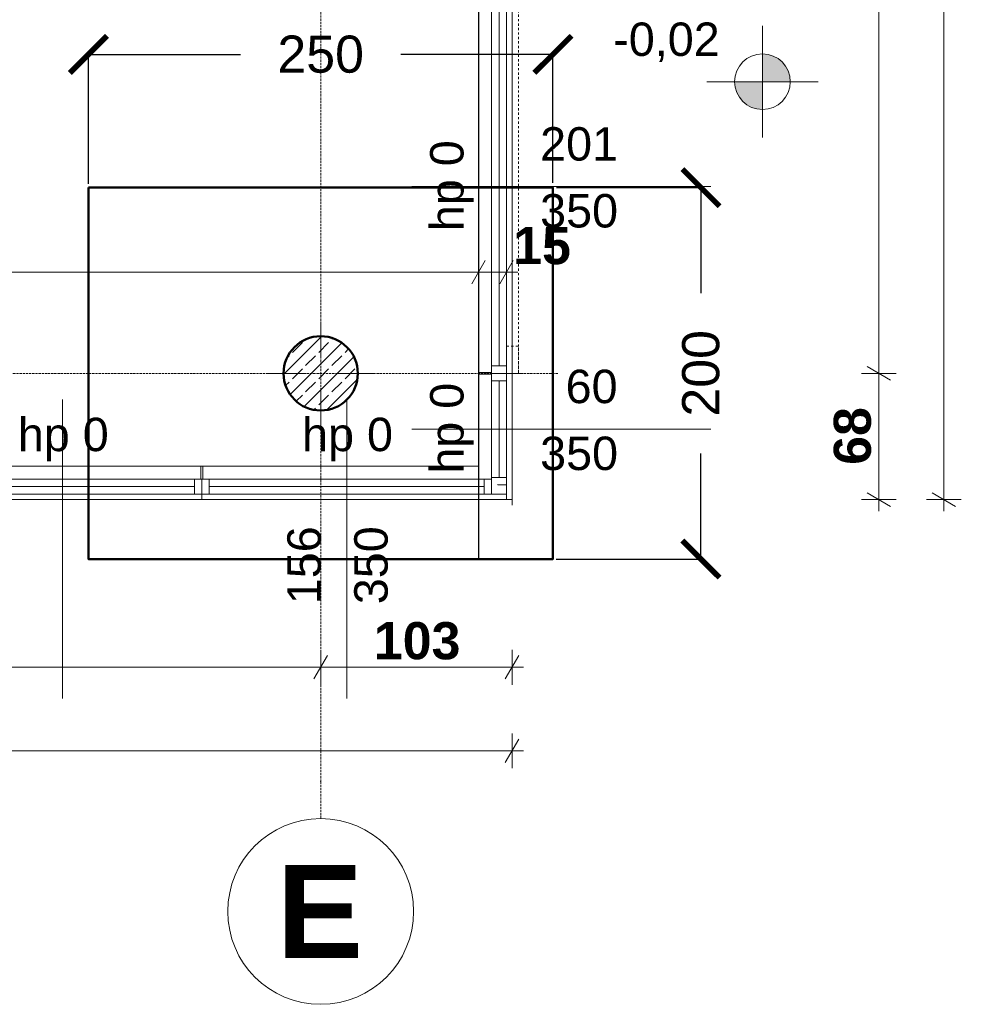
# Model space of a CAD drawing. Extents: x -7314 to 11761, y 144 to 9383.
# Tile 31 of 193: x 3151 to 3658, y 447 to 977. Entities that reach past the tile are written whole.
import ezdxf
from ezdxf.xclip import XClip

# ---------------------------------------------------------------- set-up
doc = ezdxf.new("R2010")
doc.units = 0
doc.header["$MEASUREMENT"] = 0
doc.header["$XCLIPFRAME"] = 0
for name, pattern in [('Krawędzie ukryte', [68, 48, -20]), ('Przerywana', [96, 48, -48]), ('Przerywana gęsta', [36, 24, -12]), ('Wipeout_Contour', [20000, 0, -20000])]:
    doc.linetypes.add(name, pattern=pattern)
for name, color, linetype in [('FORMA - Arch 01 - 220-A Ściany', 7, 'Continuous'), ('FORMA - Arch 01 - 299-A Wymiary Opisy wewnetrzne', 7, 'Continuous'), ('FORMA - Arch 01 - 410-K Osie', 7, 'Continuous'), ('FORMA - Arch 01 - 440-K Słupy', 7, 'Continuous'), ('FORMA - Arch 02 - Strefy', 7, 'Continuous'), ('FORMA - Arch 04 - Wymiary ogólne', 7, 'Continuous')]:
    doc.layers.add(name, color=color, linetype=linetype)
doc.styles.add('STYL_AUTOMATYCZNY_2', font='arial.ttf')
doc.styles.add('STYL_AUTOMATYCZNY_6', font='arial.ttf')
doc.styles.add('STYL_AUTOMATYCZNY_8', font='arial.ttf')
doc.styles.add('STYL_AUTOMATYCZNY_9', font='arial.ttf')
doc.dimstyles.get("Standard").update_dxf_attribs({"dimtxt": 0.18, "dimasz": 0.18, "dimexe": 0.18, "dimexo": 0.0625, "dimgap": 0.09, "dimtad": 0, "dimtih": 1, "dimtoh": 1, "dimdec": 4, "dimzin": 0, "dimdsep": 46, "dimtxsty": 'Standard', "dimcen": 0.09, "dimadec": 0, "dimazin": 0, "dimtfac": 1, "dimtdec": 4, "dimtofl": 0, "dimtmove": 0, "dimatfit": 3, "dimfxl": 1, "dimtolj": 1, "dimtzin": 0, "dimarcsym": 0})
pattern_1 = [(45, (4185.3, -5972.398), (-17.67767, 17.67767), []), (45, (4181.764, -5968.863), (-17.67767, 17.67767), []), (45, (4178.229, -5965.327), (-17.67767, 17.67767), [])]
pattern_2 = [(0, (4185.3, -5972.398), (0, 17.32051), [0, -10]), (0, (4190.3, -5963.738), (0, 17.32051), [0, -10])]

# ---------------------------------------------------------------- blocks, each defined once
blk = doc.blocks.new('Rysunek_1_1', base_point=(4185.3, -5972.4))
at = {"layer": 'FORMA - Arch 01 - 299-A Wymiary Opisy wewnetrzne', "linetype": 'Continuous', "lineweight": 5}
for points in [[(3550.84, 943.96), (3565.84, 943.96), (3564.7, 949.7), (3561.44, 954.57), (3556.58, 957.82), (3550.84, 958.96)], [(3550.84, 943.96), (3535.84, 943.96), (3536.98, 938.22), (3540.23, 933.35), (3545.1, 930.1), (3550.84, 928.96)]]:
    blk.add_hatch(color=7, dxfattribs=at).paths.add_polyline_path(points)
at = {"color": 7, "linetype": 'Continuous', "lineweight": 13, "ltscale": 0.025}
for p, q in [((3249.04, 718.9), (3249.04, 721.9)), ((3099.04, 718.9), (3249.04, 718.9))]:
    blk.add_line(p, q, dxfattribs=at)
at = {"color": 7, "linetype": 'Przerywana', "lineweight": 13, "ltscale": 0.025, "flags": 128}
for points in [[(3413.03, 1388.12), (3413.02, 786.9), (3419.58, 786.9)], [(3419.58, 786.9), (3419.59, 1388.12)]]:
    blk.add_lwpolyline(points, dxfattribs=at)
blk.add_lwpolyline([(3413.02, 786.9), (3419.58, 786.9), (3419.58, 801.56), (3413.02, 801.56)], close=True, dxfattribs=at)
at = {"layer": 'FORMA - Arch 01 - 220-A Ściany', "color": 7, "linetype": 'Continuous', "lineweight": 13, "ltscale": 0.025}
for p, q in [((3416.04, 988.12), (3416.04, 786.9)), ((3416.04, 786.9), (3413.04, 786.9)), ((3416.04, 715.9), (3416.04, 786.9))]:
    blk.add_line(p, q, dxfattribs=at)
at = {"layer": 'FORMA - Arch 01 - 220-A Ściany', "color": 7, "linetype": 'Przerywana gęsta', "lineweight": 13, "ltscale": 0.025}
blk.add_line((3413.04, 718.9), (3413.04, 786.9), dxfattribs=at)
at = {"layer": 'FORMA - Arch 01 - 299-A Wymiary Opisy wewnetrzne', "color": 7, "linetype": 'Continuous', "lineweight": 5, "ltscale": 0.025}
for p, q in [((3550.84, 913.96), (3550.84, 973.96)), ((3520.84, 943.96), (3580.84, 943.96))]:
    blk.add_line(p, q, dxfattribs=at)
blk.add_circle((3550.84, 943.96), 15, dxfattribs=at)
at = {"layer": 'FORMA - Arch 01 - 410-K Osie', "color": 7, "linetype": 'Krawędzie ukryte', "lineweight": 13, "ltscale": 0.025}
for p, q in [((3420.76, 786.9), (3440.7, 786.9)), ((3313.04, 567.07), (3313.04, 547.14))]:
    blk.add_line(p, q, dxfattribs=at)
at = {"layer": 'FORMA - Arch 01 - 410-K Osie', "color": 7, "linetype": 'Continuous', "lineweight": 13, "ltscale": 0.025}
blk.add_circle((3313.04, 497.14), 50, dxfattribs=at)
at = {"layer": 'FORMA - Arch 01 - 410-K Osie', "color": 7, "linetype": 'Krawędzie ukryte', "lineweight": 13, "ltscale": 0.025}
blk.add_point((3313.04, 567.07), dxfattribs=at)
blk.add_point((3313.04, 567.07), dxfattribs=at)
at = {"layer": 'FORMA - Arch 04 - Wymiary ogólne', "color": 154, "linetype": 'Continuous', "lineweight": 13, "ltscale": 0.025}
for p, q in [((3648.5, 718.9), (3648.5, 5986.9)), ((3613.5, 786.9), (3613.5, 1386.9)), ((3398.04, 850.79), (3398.04, 832.04)), ((3394.43, 835.17), (3401.65, 847.67)), ((3398.04, 841.42), (2820.61, 841.42)), ((3607.25, 790.51), (3619.75, 783.29)), ((3622.87, 786.9), (3604.12, 786.9)), ((3613.5, 718.9), (3613.5, 786.9)), ((3607.25, 722.51), (3619.75, 715.29)), ((3642.25, 722.51), (3654.75, 715.29)), ((3622.87, 718.9), (3604.12, 718.9)), ((3613.5, 712.78), (3613.5, 718.9)), ((3657.87, 718.9), (3639.12, 718.9)), ((3648.5, 712.78), (3648.5, 718.9)), ((3313.04, 638), (3313.04, 619.25)), ((3416.04, 638), (3416.04, 619.25)), ((3309.43, 622.38), (3316.65, 634.88)), ((3412.43, 622.38), (3419.65, 634.88)), ((3313.04, 628.63), (914.04, 628.63)), ((3416.04, 628.63), (3313.04, 628.63)), ((3422.16, 628.63), (3416.04, 628.63)), ((3412.43, 577.38), (3419.65, 589.88)), ((3416.04, 593), (3416.04, 574.25)), ((3416.04, 583.63), (899.04, 583.63)), ((3422.16, 583.63), (3416.04, 583.63))]:
    blk.add_line(p, q, dxfattribs=at)
at = {"color": 7, "linetype": 'Continuous', "lineweight": 13, "insert": (3150.02, 739.57), "char_height": 18, "attachment_point": 7, "style": 'STYL_AUTOMATYCZNY_2'}
blk.add_mtext('\\A1;{\\pql;\\pt0;\\fArial|b0|i0|c238|p0;\\W1.000000;hp 0\\fArial|b0|i0|c238|p0;\\W1.000000;\\A1{\\H.66x;\\S^  ;}\\fArial|b0|i0|c238|p0;\\W1.000000;\\fArial|b0|i0|c238|p0;\\W1.000000;}', dxfattribs=at)
at = {"layer": 'FORMA - Arch 01 - 220-A Ściany', "color": 7, "linetype": 'Continuous', "lineweight": 13, "char_height": 18, "attachment_point": 7, "style": 'STYL_AUTOMATYCZNY_2'}
for s, insert in [('\\A1;{\\pql;\\pt0;\\fArial|b0|i0|c238|p0;\\W1.000000;201\\fArial|b0|i0|c238|p0;\\W1.000000;\\A1{\\H.66x;\\S^  ;}\\fArial|b0|i0|c238|p0;\\W1.000000;\\fArial|b0|i0|c238|p0;\\W1.000000;}', (3431.16, 896.21)), ('\\A1;{\\pql;\\pt0;\\fArial|b0|i0|c238|p0;\\W1.000000;350\\fArial|b0|i0|c238|p0;\\W1.000000;\\A1{\\H.66x;\\S^  ;}\\fArial|b0|i0|c238|p0;\\W1.000000;\\fArial|b0|i0|c238|p0;\\W1.000000;}', (3431.16, 860.19)), ('\\A1;{\\pql;\\pt0;\\fArial|b0|i0|c238|p0;\\W1.000000;60\\fArial|b0|i0|c238|p0;\\W1.000000;\\A1{\\H.66x;\\S^  ;}\\fArial|b0|i0|c238|p0;\\W1.000000;\\fArial|b0|i0|c238|p0;\\W1.000000;}', (3444.89, 765.6)), ('\\A1;{\\pql;\\pt0;\\fArial|b0|i0|c238|p0;\\W1.000000;350\\fArial|b0|i0|c238|p0;\\W1.000000;\\A1{\\H.66x;\\S^  ;}\\fArial|b0|i0|c238|p0;\\W1.000000;\\fArial|b0|i0|c238|p0;\\W1.000000;}', (3431.16, 729.58))]:
    blk.add_mtext(s, dxfattribs=dict(at, insert=insert))
at = {"layer": 'FORMA - Arch 01 - 220-A Ściany', "color": 7, "linetype": 'Continuous', "lineweight": 13, "insert": (3395.37, 863.48), "char_height": 18, "attachment_point": 7, "rotation": 90, "style": 'STYL_AUTOMATYCZNY_2'}
blk.add_mtext('\\A1;{\\pql;\\pt0;\\fArial|b0|i0|c238|p0;\\W1.000000;hp 0\\fArial|b0|i0|c238|p0;\\W1.000000;\\A1{\\H.66x;\\S^  ;}\\fArial|b0|i0|c238|p0;\\W1.000000;\\fArial|b0|i0|c238|p0;\\W1.000000;}', dxfattribs=at)
at = {"layer": 'FORMA - Arch 01 - 299-A Wymiary Opisy wewnetrzne', "color": 7, "linetype": 'Continuous', "lineweight": 13, "insert": (3470.52, 954.48), "char_height": 18, "width": 56.2662, "attachment_point": 7, "style": 'STYL_AUTOMATYCZNY_8'}
blk.add_mtext('\\A1;{\\pql;\\fArial|b0|i0|c238|p0;\\W1.000000;-0,02}', dxfattribs=at)
at = {"layer": 'FORMA - Arch 01 - 410-K Osie', "color": 7, "linetype": 'Continuous', "lineweight": 13, "insert": (3335.91, 522.14), "char_height": 50, "attachment_point": 3, "style": 'STYL_AUTOMATYCZNY_6'}
blk.add_mtext('\\A1;{\\pqr;\\pt0;\\fArial|b1|i0|c238|p0;\\W1.000000;E}', dxfattribs=at)
at = {"layer": 'FORMA - Arch 02 - Strefy', "color": 7, "linetype": 'Continuous', "lineweight": 13, "insert": (2973.28, 1013.55), "char_height": 18, "attachment_point": 1, "style": 'STYL_AUTOMATYCZNY_2'}
blk.add_mtext('\\A1;{\\pql;\\pt0,460;\\fArial|b0|i0|c238|p0;\\W1.000000;sala sprzedaży\\fArial|b0|i0|c238|p0;\\W1.000000;\\A1{\\H.66x;\\S^  ;}\\fArial|b0|i0|c238|p0;\\W1.000000;\\fArial|b0|i0|c238|p0;\\W1.000000;\\A1{\\H.66x;\\S^  ;}}', dxfattribs=at)
at = {"layer": 'FORMA - Arch 04 - Wymiary ogólne', "color": 154, "linetype": 'Continuous', "lineweight": 13, "char_height": 20, "attachment_point": 7, "style": 'STYL_AUTOMATYCZNY_9'}
for s, insert, width in [('\\A1;{\\pql;\\fArial|b1|i0|c238|p0;\\W1.000000;15}', (3416.66, 845.42), 30.509), ('\\A1;{\\pql;\\fArial|b1|i0|c238|p0;\\W1.000000;103}', (3341.66, 632.63), 45.7634)]:
    blk.add_mtext(s, dxfattribs=dict(at, insert=insert, width=width))
at = {"layer": 'FORMA - Arch 04 - Wymiary ogólne', "color": 154, "linetype": 'Continuous', "lineweight": 13, "insert": (3609.5, 737.64), "char_height": 20, "width": 30.509, "attachment_point": 7, "rotation": 90, "style": 'STYL_AUTOMATYCZNY_9'}
blk.add_mtext('\\A1;{\\pql;\\fArial|b1|i0|c238|p0;\\W1.000000;68}', dxfattribs=at)
at = {"color": 254, "linetype": 'Wipeout_Contour', "lineweight": 0, "ltscale": 16656.157047}
blk.add_wipeout([(3249.54, 736.9), (3249.04, 736.9), (3249.04, 736.4), (3249.04, 729.9), (3249.54, 729.9)], dxfattribs=at)
at = {"color": 254, "linetype": 'Wipeout_Contour', "lineweight": 0, "ltscale": 17454.257185}
blk.add_wipeout([(3398.04, 786.9), (3398.04, 786.4), (3405.04, 786.4), (3405.04, 786.9), (3398.54, 786.9)], dxfattribs=at).dxf.layer = 'FORMA - Arch 01 - 220-A Ściany'
at = {"color": 254, "linetype": 'Wipeout_Contour', "lineweight": 0, "ltscale": 54483.820615}
blk.add_wipeout([(3333.04, 786.9), (3333.04, 786.9), (3327.18, 801.04), (3313.04, 806.9), (3313.04, 806.9), (3313.04, 806.9), (3298.9, 801.04), (3293.04, 786.9), (3293.04, 786.9), (3293.04, 786.9), (3298.9, 772.75), (3313.04, 766.9), (3313.04, 766.9), (3313.04, 766.9), (3327.18, 772.75)], dxfattribs=at).dxf.layer = 'FORMA - Arch 01 - 440-K Słupy'
at = {"linetype": 'Continuous', "lineweight": 5}
h = blk.add_hatch(dxfattribs=at)
h.set_pattern_fill('Tynk__4__0001', style=0, pattern_type=2)
h.set_pattern_definition(pattern_2)
h.paths.add_polyline_path([(3249.54, 736.9), (3249.04, 736.9), (3249.04, 736.4), (3249.04, 729.9), (3249.54, 729.9)])
at = {"layer": 'FORMA - Arch 01 - 220-A Ściany', "linetype": 'Continuous', "lineweight": 5}
h = blk.add_hatch(dxfattribs=at)
h.set_pattern_fill('Aluminium_0001', style=0, pattern_type=2)
h.set_pattern_definition(pattern_1)
h.paths.add_polyline_path([(3398.04, 786.9), (3398.04, 786.4), (3405.04, 786.4), (3405.04, 786.9), (3398.54, 786.9)])
at = {"layer": 'FORMA - Arch 01 - 440-K Słupy', "linetype": 'Continuous', "lineweight": 5}
h = blk.add_hatch(dxfattribs=at)
h.set_pattern_fill('beton_zbrojony_gęsty_0001', style=0, pattern_type=2)
h.set_pattern_definition([(45, (4185.3, -5972.398), (-7.071068, 7.071068), []), (45, (4181.764, -5968.863), (-7.071068, 7.071068), [7.5, -2.5])])
h.paths.add_polyline_path([(3333.04, 786.9, 0.414214), (3313.04, 806.9, 0.414214), (3293.04, 786.9, 0.414214), (3313.04, 766.9, 0.414214)])
at = {"layer": 'FORMA - Arch 01 - 440-K Słupy', "color": 1, "linetype": 'Continuous', "lineweight": 13, "ltscale": 0.025}
for p, q in [((3313.04, 794.9), (3313.04, 814.9)), ((3305.04, 786.9), (3285.04, 786.9)), ((3321.04, 786.9), (3341.04, 786.9)), ((3313.04, 778.9), (3313.04, 758.9))]:
    blk.add_line(p, q, dxfattribs=at)
at = {"layer": 'FORMA - Arch 01 - 440-K Słupy', "color": 7, "linetype": 'Continuous', "lineweight": 25, "ltscale": 0.025, "flags": 128}
blk.add_lwpolyline([(3333.04, 786.9, -0.414214), (3313.04, 766.9, -0.414214), (3293.04, 786.9, -0.414214), (3313.04, 806.9, -0.414214)], format="xyb", close=True, dxfattribs=at)
at = {"layer": 'FORMA - Arch 01 - 440-K Słupy', "color": 1, "linetype": 'Continuous', "lineweight": 13, "ltscale": 0.025}
blk.add_point((3313.04, 786.9), dxfattribs=at)
at = {"color": 7, "linetype": 'Continuous', "lineweight": 13, "insert": (3303.02, 739.57), "char_height": 18, "attachment_point": 7, "style": 'STYL_AUTOMATYCZNY_2'}
blk.add_mtext('\\A1;{\\pql;\\pt0;\\fArial|b0|i0|c238|p0;\\W1.000000;hp 0\\fArial|b0|i0|c238|p0;\\W1.000000;\\A1{\\H.66x;\\S^  ;}\\fArial|b0|i0|c238|p0;\\W1.000000;\\fArial|b0|i0|c238|p0;\\W1.000000;}', dxfattribs=at)
at = {"color": 254, "linetype": 'Wipeout_Contour', "lineweight": 0, "ltscale": 13944.384468}
blk.add_wipeout([(3413.04, 726.9), (3413.04, 730.9), (3405.04, 730.9), (3405.04, 726.9)], dxfattribs=at).dxf.layer = 'FORMA - Arch 01 - 220-A Ściany'
at = {"color": 254, "linetype": 'Wipeout_Contour', "lineweight": 0, "ltscale": 16653.230897}
blk.add_wipeout([(3248.54, 736.9), (3248.54, 729.9), (3249.04, 729.9), (3249.04, 736.4), (3249.04, 736.9)], dxfattribs=at)
at = {"color": 254, "linetype": 'Wipeout_Contour', "lineweight": 0, "ltscale": 17454.482406}
blk.add_wipeout([(3398.04, 786.9), (3398.54, 786.9), (3405.04, 786.9), (3405.04, 787.4), (3398.04, 787.4)], dxfattribs=at).dxf.layer = 'FORMA - Arch 01 - 220-A Ściany'
at = {"color": 254, "linetype": 'Wipeout_Contour', "lineweight": 0, "ltscale": 10458.902346}
blk.add_wipeout([(3413.04, 718.9), (3413.04, 726.9), (3405.04, 726.9)], dxfattribs=at).dxf.layer = 'FORMA - Arch 01 - 220-A Ściany'
at = {"linetype": 'Continuous', "lineweight": 5}
h = blk.add_hatch(dxfattribs=at)
h.set_pattern_fill('Tynk__4__0001', style=0, pattern_type=2)
h.set_pattern_definition(pattern_2)
h.paths.add_polyline_path([(3248.54, 736.9), (3248.54, 729.9), (3249.04, 729.9), (3249.04, 736.4), (3249.04, 736.9)])
at = {"layer": 'FORMA - Arch 01 - 220-A Ściany', "linetype": 'Continuous', "lineweight": 5}
h = blk.add_hatch(dxfattribs=at)
h.set_pattern_fill('Aluminium_0001', style=0, pattern_type=2)
h.set_pattern_definition(pattern_1)
h.paths.add_polyline_path([(3398.04, 786.9), (3398.54, 786.9), (3405.04, 786.9), (3405.04, 787.4), (3398.04, 787.4)])
at = {"color": 7, "linetype": 'Continuous', "lineweight": 13, "ltscale": 0.025}
for p, q in [((3099.54, 736.9), (3248.54, 736.9)), ((3248.54, 729.9), (3248.54, 736.9)), ((3249.04, 736.9), (3248.54, 736.9)), ((3249.04, 736.9), (3248.54, 736.9)), ((3249.04, 736.9), (3249.54, 736.9)), ((3249.04, 736.9), (3249.54, 736.9)), ((3249.54, 729.9), (3249.54, 736.9)), ((3398.04, 736.9), (3249.54, 736.9)), ((3398.04, 736.9), (3249.54, 736.9)), ((3249.04, 729.9), (3248.54, 729.9)), ((3249.04, 729.9), (3249.54, 729.9)), ((3416.04, 718.9), (3249.04, 718.9))]:
    blk.add_line(p, q, dxfattribs=at)
at = {"color": 7, "linetype": 'Przerywana gęsta', "lineweight": 13, "ltscale": 0.025}
blk.add_line((3413.04, 721.9), (3249.04, 721.9), dxfattribs=at)
at = {"layer": 'FORMA - Arch 01 - 220-A Ściany', "color": 7, "linetype": 'Continuous', "lineweight": 13, "ltscale": 0.025}
for p, q in [((3398.04, 987.62), (3398.04, 787.4)), ((3398.04, 733.9), (3398.04, 786.4)), ((3398.04, 733.9), (3398.04, 786.4)), ((3405.04, 726.9), (3413.04, 726.9))]:
    blk.add_line(p, q, dxfattribs=at)
at = {"layer": 'FORMA - Arch 01 - 220-A Ściany', "color": 7, "linetype": 'Continuous', "lineweight": 15, "ltscale": 0.025}
for p, q in [((3405.04, 787.4), (3398.04, 787.4)), ((3398.04, 786.9), (3398.04, 787.4)), ((3398.04, 786.9), (3398.04, 787.4)), ((3398.04, 786.9), (3398.04, 786.4)), ((3398.04, 786.9), (3398.04, 786.4)), ((3405.04, 786.4), (3398.04, 786.4)), ((3405.04, 786.9), (3405.04, 787.4)), ((3405.04, 786.9), (3405.04, 786.4)), ((3413.04, 718.9), (3413.04, 726.9))]:
    blk.add_line(p, q, dxfattribs=at)
at = {"layer": 'FORMA - Arch 01 - 220-A Ściany', "color": 7, "linetype": 'Continuous', "lineweight": 13, "insert": (3395.37, 732.87), "char_height": 18, "attachment_point": 7, "rotation": 90, "style": 'STYL_AUTOMATYCZNY_2'}
blk.add_mtext('\\A1;{\\pql;\\pt0;\\fArial|b0|i0|c238|p0;\\W1.000000;hp 0\\fArial|b0|i0|c238|p0;\\W1.000000;\\A1{\\H.66x;\\S^  ;}\\fArial|b0|i0|c238|p0;\\W1.000000;\\fArial|b0|i0|c238|p0;\\W1.000000;}', dxfattribs=at)
at = {"color": 254, "linetype": 'Wipeout_Contour', "lineweight": 0, "ltscale": 13324.387259}
blk.add_wipeout([(3249.04, 729.9), (3249.04, 721.9), (3253.04, 721.9), (3253.04, 729.9)], dxfattribs=at)
at = {"color": 254, "linetype": 'Wipeout_Contour', "lineweight": 0, "ltscale": 13992.93455}
blk.add_wipeout([(3405.04, 786.9), (3405.04, 782.9), (3413.04, 782.9), (3413.04, 786.9)], dxfattribs=at).dxf.layer = 'FORMA - Arch 01 - 220-A Ściany'
at = {"color": 7, "linetype": 'Continuous', "lineweight": 13, "ltscale": 0.025}
for p, q in [((3249.54, 729.9), (3249.54, 736.9)), ((3249.04, 722.4), (3249.04, 729.9)), ((3249.04, 722.4), (3249.04, 729.9)), ((3249.04, 721.9), (3249.04, 722.4)), ((3249.04, 721.9), (3249.04, 722.4)), ((3249.04, 718.9), (3249.04, 721.9))]:
    blk.add_line(p, q, dxfattribs=at)
at = {"color": 7, "linetype": 'Przerywana gęsta', "lineweight": 13, "ltscale": 0.025}
blk.add_line((3099.04, 721.9), (3249.04, 721.9), dxfattribs=at)
at = {"layer": 'FORMA - Arch 01 - 220-A Ściany', "color": 7, "linetype": 'Przerywana gęsta', "lineweight": 13, "ltscale": 0.025}
blk.add_line((3413.04, 988.12), (3413.04, 786.9), dxfattribs=at)
at = {"layer": 'FORMA - Arch 01 - 220-A Ściany', "color": 7, "linetype": 'Continuous', "lineweight": 15, "ltscale": 0.025}
for p, q in [((3405.04, 786.4), (3398.04, 786.4)), ((3412.54, 786.9), (3405.04, 786.9)), ((3412.54, 786.9), (3405.04, 786.9)), ((3413.04, 786.9), (3412.54, 786.9)), ((3413.04, 786.9), (3412.54, 786.9))]:
    blk.add_line(p, q, dxfattribs=at)
at = {"layer": 'FORMA - Arch 01 - 220-A Ściany', "color": 7, "linetype": 'Continuous', "lineweight": 13, "ltscale": 0.025}
blk.add_line((3416.04, 786.9), (3413.04, 786.9), dxfattribs=at)
at = {"color": 254, "linetype": 'Wipeout_Contour', "lineweight": 0, "ltscale": 13968.59547}
blk.add_wipeout([(3413.04, 730.9), (3413.04, 782.9), (3405.04, 782.9), (3405.04, 730.9)], dxfattribs=at).dxf.layer = 'FORMA - Arch 01 - 220-A Ściany'
at = {"layer": 'FORMA - Arch 01 - 220-A Ściany', "color": 7, "linetype": 'Continuous', "lineweight": 15, "ltscale": 0.025}
for p, q in [((3405.04, 786.9), (3405.04, 782.9)), ((3413.04, 782.9), (3413.04, 786.9)), ((3405.04, 782.9), (3413.04, 782.9)), ((3523.04, 756.9), (3362.13, 756.9)), ((3413.04, 730.9), (3405.04, 730.9)), ((3405.04, 730.9), (3405.04, 726.9)), ((3413.04, 726.9), (3413.04, 730.9))]:
    blk.add_line(p, q, dxfattribs=at)
at = {"layer": 'FORMA - Arch 01 - 220-A Ściany', "color": 7, "linetype": 'Continuous', "lineweight": 13, "ltscale": 0.025}
for p, q in [((3405.04, 782.9), (3405.04, 730.9)), ((3409.04, 730.9), (3409.04, 782.9)), ((3413.04, 730.9), (3413.04, 782.9))]:
    blk.add_line(p, q, dxfattribs=at)
at = {"color": 254, "linetype": 'Wipeout_Contour', "lineweight": 0, "ltscale": 13918.413817}
blk.add_wipeout([(3405.04, 721.9), (3405.04, 729.9), (3401.04, 729.9), (3401.04, 721.9)], dxfattribs=at)
at = {"color": 254, "linetype": 'Wipeout_Contour', "lineweight": 0, "ltscale": 13996.533146}
blk.add_wipeout([(3405.04, 786.9), (3413.04, 786.9), (3413.04, 790.9), (3405.04, 790.9)], dxfattribs=at).dxf.layer = 'FORMA - Arch 01 - 220-A Ściany'
at = {"layer": 'FORMA - Arch 01 - 220-A Ściany', "color": 7, "linetype": 'Continuous', "lineweight": 15, "ltscale": 0.025}
for p, q in [((3405.04, 787.4), (3398.04, 787.4)), ((3412.54, 786.9), (3405.04, 786.9)), ((3412.54, 786.9), (3405.04, 786.9)), ((3413.04, 786.9), (3412.54, 786.9)), ((3413.04, 786.9), (3412.54, 786.9))]:
    blk.add_line(p, q, dxfattribs=at)
at = {"layer": 'FORMA - Arch 01 - 410-K Osie', "color": 7, "linetype": 'Krawędzie ukryte', "lineweight": 13, "ltscale": 0.025}
blk.add_line((3420.76, 786.9), (587.6, 786.9), dxfattribs=at)
at = {"color": 254, "linetype": 'Wipeout_Contour', "lineweight": 0, "ltscale": 13621.383607}
blk.add_wipeout([(3401.04, 721.9), (3401.04, 729.9), (3253.04, 729.9), (3253.04, 721.9)], dxfattribs=at)
at = {"color": 254, "linetype": 'Wipeout_Contour', "lineweight": 0, "ltscale": 10452.055229}
blk.add_wipeout([(3413.04, 721.9), (3405.04, 729.9), (3405.04, 721.9)], dxfattribs=at)
at = {"color": 254, "linetype": 'Wipeout_Contour', "lineweight": 0, "ltscale": 14095.649737}
blk.add_wipeout([(3413.04, 984.12), (3405.04, 984.12), (3405.04, 790.9), (3413.04, 790.9)], dxfattribs=at).dxf.layer = 'FORMA - Arch 01 - 220-A Ściany'
at = {"color": 7, "linetype": 'Continuous', "lineweight": 15, "ltscale": 0.025}
for p, q in [((3327.04, 611.9), (3327.04, 772.81)), ((3249.04, 729.9), (3253.04, 729.9)), ((3253.04, 729.9), (3253.04, 721.9)), ((3401.04, 721.9), (3401.04, 729.9)), ((3401.04, 729.9), (3405.04, 729.9)), ((3253.04, 721.9), (3249.04, 721.9)), ((3405.04, 721.9), (3401.04, 721.9)), ((3413.04, 721.9), (3405.04, 721.9))]:
    blk.add_line(p, q, dxfattribs=at)
at = {"color": 7, "linetype": 'Continuous', "lineweight": 13, "ltscale": 0.025}
for p, q in [((3253.04, 729.9), (3401.04, 729.9)), ((3405.04, 729.9), (3405.04, 721.9)), ((3401.04, 725.9), (3253.04, 725.9)), ((3401.04, 721.9), (3253.04, 721.9))]:
    blk.add_line(p, q, dxfattribs=at)
at = {"layer": 'FORMA - Arch 01 - 220-A Ściany', "color": 7, "linetype": 'Continuous', "lineweight": 13, "ltscale": 0.025}
for p, q in [((3405.04, 790.9), (3405.04, 984.12)), ((3409.04, 984.12), (3409.04, 790.9)), ((3413.04, 984.12), (3413.04, 790.9))]:
    blk.add_line(p, q, dxfattribs=at)
at = {"layer": 'FORMA - Arch 01 - 220-A Ściany', "color": 7, "linetype": 'Continuous', "lineweight": 15, "ltscale": 0.025}
for p, q in [((3523.04, 887.51), (3362.13, 887.51)), ((3405.04, 786.9), (3405.04, 790.9)), ((3405.04, 790.9), (3413.04, 790.9)), ((3413.04, 790.9), (3413.04, 786.9))]:
    blk.add_line(p, q, dxfattribs=at)
at = {"layer": 'FORMA - Arch 01 - 410-K Osie', "color": 7, "linetype": 'Krawędzie ukryte', "lineweight": 13, "ltscale": 0.025}
blk.add_line((3313.04, 567.07), (3313.04, 6163.06), dxfattribs=at)
at = {"layer": 'FORMA - Arch 04 - Wymiary ogólne', "color": 154, "linetype": 'Continuous', "lineweight": 13, "ltscale": 0.025}
for p, q in [((3413.04, 850.79), (3413.04, 832.04)), ((3409.43, 835.17), (3416.65, 847.67)), ((3413.04, 841.42), (3398.04, 841.42)), ((3419.16, 841.42), (3413.04, 841.42))]:
    blk.add_line(p, q, dxfattribs=at)
at = {"color": 7, "linetype": 'Continuous', "lineweight": 13, "insert": (3354.35, 662.59), "char_height": 18, "attachment_point": 7, "rotation": 90, "style": 'STYL_AUTOMATYCZNY_2'}
blk.add_mtext('\\A1;{\\pql;\\pt0;\\fArial|b0|i0|c238|p0;\\W1.000000;350\\fArial|b0|i0|c238|p0;\\W1.000000;\\A1{\\H.66x;\\S^  ;}\\fArial|b0|i0|c238|p0;\\W1.000000;\\fArial|b0|i0|c238|p0;\\W1.000000;}', dxfattribs=at)
at = {"color": 254, "linetype": 'Wipeout_Contour', "lineweight": 0, "ltscale": 13308.772242}
blk.add_wipeout([(3249.04, 729.9), (3245.04, 729.9), (3245.04, 721.9), (3249.04, 721.9)], dxfattribs=at)
at = {"color": 7, "linetype": 'Continuous', "lineweight": 13, "ltscale": 0.025}
for p, q in [((3248.54, 729.9), (3248.54, 736.9)), ((3249.04, 722.4), (3249.04, 729.9)), ((3249.04, 722.4), (3249.04, 729.9)), ((3249.04, 721.9), (3249.04, 722.4)), ((3249.04, 721.9), (3249.04, 722.4))]:
    blk.add_line(p, q, dxfattribs=at)
at = {"color": 254, "linetype": 'Wipeout_Contour', "lineweight": 0, "ltscale": 13024.106969}
blk.add_wipeout([(3103.04, 721.9), (3245.04, 721.9), (3245.04, 729.9), (3103.04, 729.9)], dxfattribs=at)
at = {"color": 7, "linetype": 'Continuous', "lineweight": 15, "ltscale": 0.025}
for p, q in [((3174.04, 611.9), (3174.04, 772.81)), ((3249.04, 729.9), (3245.04, 729.9)), ((3245.04, 729.9), (3245.04, 721.9)), ((3245.04, 721.9), (3249.04, 721.9))]:
    blk.add_line(p, q, dxfattribs=at)
at = {"color": 7, "linetype": 'Continuous', "lineweight": 13, "ltscale": 0.025}
for p, q in [((3245.04, 729.9), (3103.04, 729.9)), ((3103.04, 725.9), (3245.04, 725.9)), ((3103.04, 721.9), (3245.04, 721.9))]:
    blk.add_line(p, q, dxfattribs=at)
at = {"color": 7, "linetype": 'Continuous', "lineweight": 13, "insert": (3318.34, 662.59), "char_height": 18, "attachment_point": 7, "rotation": 90, "style": 'STYL_AUTOMATYCZNY_2'}
blk.add_mtext('\\A1;{\\pql;\\pt0;\\fArial|b0|i0|c238|p0;\\W1.000000;156\\fArial|b0|i0|c238|p0;\\W1.000000;\\A1{\\H.66x;\\S^  ;}\\fArial|b0|i0|c238|p0;\\W1.000000;\\fArial|b0|i0|c238|p0;\\W1.000000;}', dxfattribs=at)
blk = doc.blocks.new('_ArchTick')
at = {"color": 0, "linetype": 'ByBlock', "transparency": 16777216, "const_width": 0.15}
blk.add_lwpolyline([(-0.5, -0.5), (0.5, 0.5)], dxfattribs=at)
blk = doc.blocks.new('*D448')
at = {"color": 0, "lineweight": -2}
for p, q in [((3188.04, 888.9), (3188.04, 958.85)), ((3188.04, 958.67), (3269.81, 958.67)), ((3438.04, 958.67), (3356.27, 958.67)), ((3438.04, 889.51), (3438.04, 958.85))]:
    blk.add_line(p, q, dxfattribs=at)
at = {"layer": 'Defpoints', "color": 0}
for p in [(3438.04, 958.67), (3188.04, 886.9), (3438.04, 887.51)]:
    blk.add_point(p, dxfattribs=at)
at = {"color": 0, "linetype": 'ByBlock', "lineweight": -2, "xscale": 20, "yscale": 20, "zscale": 20, "rotation": 180}
blk.add_blockref('_ArchTick', (3188.04, 958.67), dxfattribs=at)
at = {"color": 0, "linetype": 'ByBlock', "lineweight": -2, "xscale": 20, "yscale": 20, "zscale": 20}
blk.add_blockref('_ArchTick', (3438.04, 958.67), dxfattribs=at)
at = {"color": 1, "lineweight": 20, "insert": (3313.04, 958.67), "char_height": 20, "attachment_point": 5, "style": 'STYL_AUTOMATYCZNY_2'}
blk.add_mtext('\\A1;250', dxfattribs=at)
blk = doc.blocks.new('*D449')
at = {"color": 0, "lineweight": -2}
for p, q in [((3398.04, 1182.05), (3398.04, 686.72)), ((3438.04, 886.83), (3438.04, 686.72)), ((3398.22, 686.9), (3417.43, 686.9)), ((3437.86, 686.9), (3418.66, 686.9))]:
    blk.add_line(p, q, dxfattribs=at)
at = {"color": 0}
for points in [[(3398.22, 686.93), (3398.22, 686.87), (3398.04, 686.9)], [(3437.86, 686.87), (3437.86, 686.93), (3438.04, 686.9)]]:
    blk.add_solid(points, dxfattribs=at)
at = {"layer": 'Defpoints', "color": 0}
for p in [(3398.04, 1182.12), (3438.04, 886.9), (3438.04, 686.9)]:
    blk.add_point(p, dxfattribs=at)
at = {"color": 0, "lineweight": 20, "insert": (3418.04, 686.9), "char_height": 0.18, "attachment_point": 5}
blk.add_mtext('\\A1;39.9980', dxfattribs=at)
blk = doc.blocks.new('*D450')
at = {"color": 0, "lineweight": -2}
for p, q in [((3440.04, 886.9), (3517.91, 886.9)), ((3517.73, 886.9), (3517.73, 830.14)), ((3517.73, 686.93), (3517.73, 743.68)), ((3439.86, 686.93), (3517.91, 686.93))]:
    blk.add_line(p, q, dxfattribs=at)
at = {"layer": 'Defpoints', "color": 0}
for p in [(3438.04, 886.9), (3437.86, 686.93), (3517.73, 686.93)]:
    blk.add_point(p, dxfattribs=at)
at = {"color": 0, "linetype": 'ByBlock', "lineweight": -2, "xscale": 20, "yscale": 20, "zscale": 20}
for p, rotation in [((3517.73, 886.9), 90), ((3517.73, 686.93), 270)]:
    blk.add_blockref('_ArchTick', p, dxfattribs=dict(at, rotation=rotation))
at = {"color": 1, "lineweight": 20, "insert": (3517.73, 786.91), "char_height": 20, "attachment_point": 5, "rotation": 90, "style": 'STYL_AUTOMATYCZNY_2'}
blk.add_mtext('\\A1;200', dxfattribs=at)

msp = doc.modelspace()

# ---------------------------------------------------------------- block references
at = {"lineweight": 20}
ref = msp.add_blockref('Rysunek_1_1', (4185.29965, -5972.39804), dxfattribs=at)
XClip(ref).set_block_clipping_path([(254.0251470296, 246.5573808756), (9689.7973583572, 9358.9497337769)])

# ---------------------------------------------------------------- next in the draw order: linework, layer by layer
at = {"lineweight": 50}
msp.add_lwpolyline([(3188.04065, 886.89689), (3438.04065, 886.89689), (3438.04065, 686.89689), (3188.04065, 686.89689), (3188.04065, 886.89689)], dxfattribs=at)
msp.add_circle((3313.04065, 786.89689), 20, dxfattribs=at)

# ---------------------------------------------------------------- next in the draw order: dimensions: what is measured, and where the dimension line sits
at = {"lineweight": 20}
dim = msp.add_linear_dim(base=(3438.04065, 686.89689), p1=(3398.04267, 1182.11712), p2=(3438.04065, 886.89689), dimstyle='Standard', dxfattribs=at)
dim.commit()
dim.dimension.update_dxf_attribs({"geometry": '*D449', "text_midpoint": (3418.04166, 686.89689)})
dim = msp.add_linear_dim(base=(3438.04065, 958.67195), p1=(3188.04065, 886.89689), p2=(3438.04065, 887.50706), dimstyle='Standard', override={"dimtxt": 20, "dimasz": 20, "dimexo": 2, "dimgap": 21, "dimdec": 0, "dimtxsty": 'STYL_AUTOMATYCZNY_2', "dimblk1": 'ArchTick', "dimblk2": 'ArchTick', "dimsah": 1, "dimclrt": 1}, dxfattribs=at)
dim.commit()
dim.dimension.update_dxf_attribs({"geometry": '*D448', "text_midpoint": (3313.04065, 958.67195), "text_rotation": 360})
dim = msp.add_linear_dim(base=(3517.73087, 686.92689), p1=(3438.04065, 886.89689), p2=(3437.86065, 686.92689), angle=90, dimstyle='Standard', override={"dimtxt": 20, "dimasz": 20, "dimexo": 2, "dimgap": 21, "dimdec": 0, "dimtxsty": 'STYL_AUTOMATYCZNY_2', "dimblk1": 'ArchTick', "dimblk2": 'ArchTick', "dimsah": 1, "dimclrt": 1}, dxfattribs=at)
dim.commit()
dim.dimension.update_dxf_attribs({"geometry": '*D450', "text_midpoint": (3517.73087, 786.91189), "text_rotation": 90})

doc.saveas('drawing.dxf')
